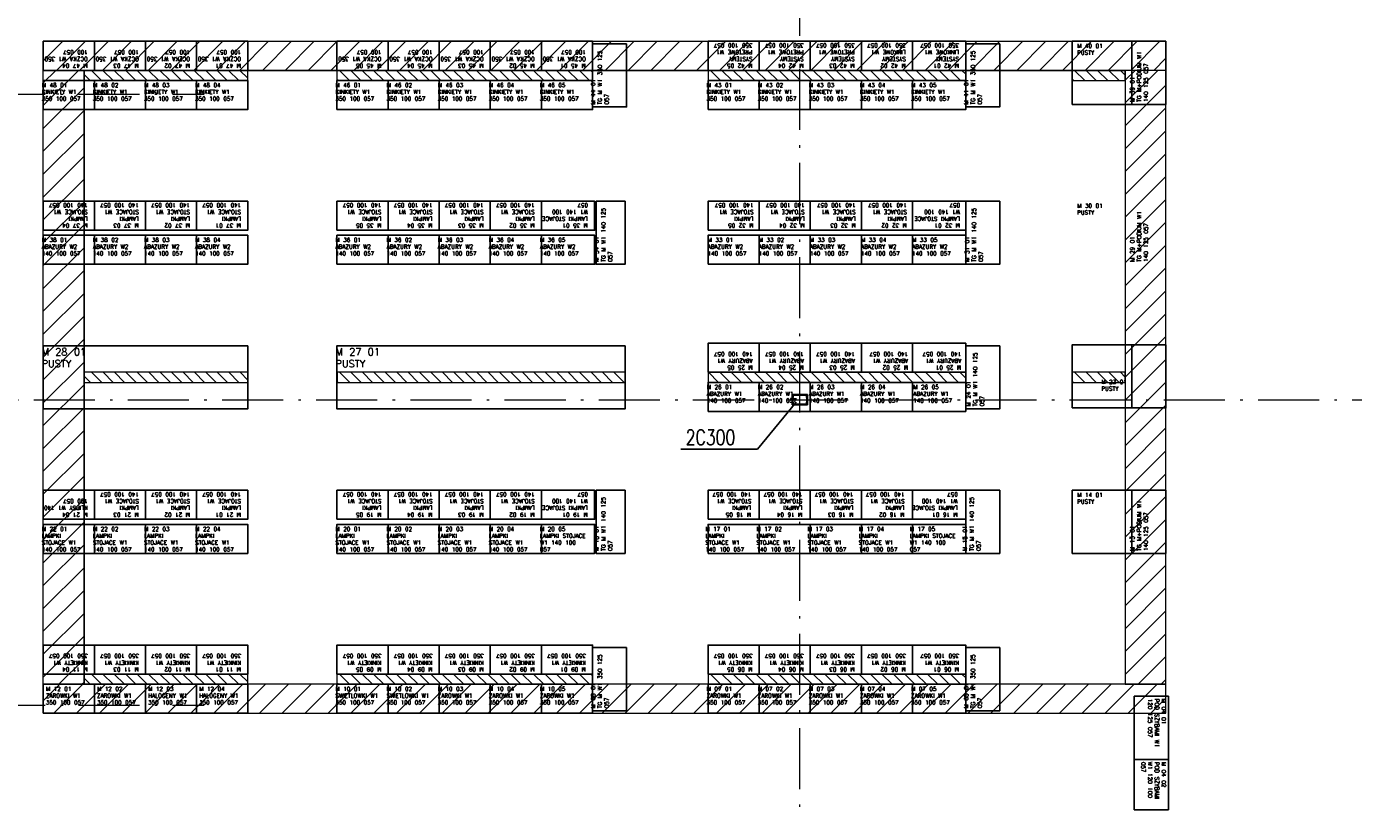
# Model space of a CAD drawing. Extents: x 153948 to 285449, y -89387 to -60195.
# Tile 12 of 108: x 249001 to 251608, y -84690 to -83147. Entities that reach past the tile are written whole.
import ezdxf

# ---------------------------------------------------------------- set-up
doc = ezdxf.new("R2010")
doc.units = 0
doc.header["$LTSCALE"] = 100
doc.header["$MEASUREMENT"] = 0
doc.linetypes.add('ACAD_ISO10W100', pattern=[18.5, 12, -3, 0.5, -3])
for name, color, linetype in [('1', 2, 'CONTINUOUS'), ('K-STA', 2, 'CONTINUOUS'), ('RS Minimasa VBA', 7, 'CONTINUOUS'), ('TEXT', 11, 'CONTINUOUS')]:
    doc.layers.add(name, color=color, linetype=linetype)
for name, color, linetype, lineweight in [('OSIE', 8, 'ACAD_ISO10W100', 15), ('R140', 7, 'CONTINUOUS', 13), ('R270', 5, 'CONTINUOUS', 13), ('R350', 3, 'CONTINUOUS', 13), ('RS KRATA', 4, 'CONTINUOUS', 9)]:
    doc.layers.add(name, color=color, linetype=linetype, lineweight=lineweight)
doc.styles.get("Standard").update_dxf_attribs({"font": 'txt.shx'})
doc.styles.add('TXT3', font='SIMPLEX.SHX', dxfattribs={"width": 0.75, "height": 40})
pattern_1 = [(45, (211667.914, -114114.422), (-22.45064, 22.45064), [])]

# ---------------------------------------------------------------- blocks, each defined once
blk = doc.blocks.new('SC300X2')
at = {"layer": '1'}
for points in [[(-15, 10), (-15, 0), (-13.8, 0), (-13.2, 8.1, -0.391021), (-12.2, 9), (12.2, 9, -0.391021), (13.2, 8.1), (13.8, 0), (15, 0), (15, 10)], [(-15, -10), (-15, 0), (-13.8, 0), (-13.2, -8.1, 0.391021), (-12.2, -9), (12.2, -9, 0.391021), (13.2, -8.1), (13.8, 0), (15, 0), (15, -10)]]:
    blk.add_lwpolyline(points, format="xyb", close=True, dxfattribs=at)

msp = doc.modelspace()

# ---------------------------------------------------------------- hatches: boundary and pattern name
at = {"layer": 'RS KRATA'}
h = msp.add_hatch(dxfattribs=at)
h.set_pattern_fill('ANSI31', color=256, scale=10, style=0)
h.set_pattern_definition(pattern_1)
h.paths.add_polyline_path([(249034.3, -83175.55), (251239.6, -83175.55), (251239.6, -83232.55), (249034.3, -83232.55)])
h = msp.add_hatch(dxfattribs=at)
h.set_pattern_fill('ANSI31', color=256, scale=10, style=0)
h.set_pattern_definition([(45, (211755.914, -114114.422), (-22.45064, 22.45064), [])])
h.paths.add_polyline_path([(249034.3, -83232.55), (249114.3, -83232.55), (249114.3, -84438.55), (249034.3, -84438.55)])
h = msp.add_hatch(dxfattribs=at)
h.set_pattern_fill('ANSI31', color=6, scale=5, angle=90, style=0)
h.set_pattern_definition([(135, (211091.014, -112928.422), (-11.22532, -11.22532), [])])
h.paths.add_polyline_path([(249114.3, -83252.55), (249435.9, -83252.55), (249435.9, -83232.55), (249114.3, -83232.55)])
h = msp.add_hatch(dxfattribs=at)
h.set_pattern_fill('ANSI31', color=6, scale=5, angle=90, style=0)
h.set_pattern_definition([(135, (211667.914, -112928.422), (-11.22532, -11.22532), [])])
h.paths.add_polyline_path([(249611.2, -83252.55), (250113.2, -83252.55), (250113.2, -83232.55), (249611.2, -83232.55)])
h = msp.add_hatch(dxfattribs=at)
h.set_pattern_fill('ANSI31', color=6, scale=5, angle=90, style=0)
h.set_pattern_definition([(135, (212396.914, -112928.422), (-11.22532, -11.22532), [])])
h.paths.add_polyline_path([(250340.2, -83252.55), (250846.2, -83252.55), (250846.2, -83232.55), (250340.2, -83232.55)])
h = msp.add_hatch(dxfattribs=at)
h.set_pattern_fill('ANSI31', color=6, scale=5, angle=90, style=0)
h.set_pattern_definition([(135, (213112.314, -112928.422), (-11.22532, -11.22532), [])])
h.paths.add_polyline_path([(251055.6, -83252.55), (251159.6, -83252.55), (251159.6, -83232.55), (251055.6, -83232.55)])
h = msp.add_hatch(dxfattribs=at)
h.set_pattern_fill('ANSI31', color=256, scale=10, style=0)
h.set_pattern_definition([(45, (211675.914, -114114.422), (-22.45064, 22.45064), [])])
h.paths.add_polyline_path([(251239.6, -83232.55), (251159.6, -83232.55), (251159.6, -84438.55), (251239.6, -84438.55)])
h = msp.add_hatch(dxfattribs=at)
h.set_pattern_fill('ANSI31', color=6, scale=5, angle=90, style=0)
h.set_pattern_definition([(135, (211091.414, -113521.422), (-11.22532, -11.22532), [])])
h.paths.add_polyline_path([(249114.3, -83845.55), (249436.3, -83845.55), (249436.3, -83825.55), (249114.3, -83825.55)])
h = msp.add_hatch(dxfattribs=at)
h.set_pattern_fill('ANSI31', color=6, scale=5, angle=90, style=0)
h.set_pattern_definition([(135, (211668.314, -113521.422), (-11.22532, -11.22532), [])])
h.paths.add_polyline_path([(249611.6, -83845.55), (250177.2, -83845.55), (250177.2, -83825.55), (249611.6, -83825.55)])
h = msp.add_hatch(dxfattribs=at)
h.set_pattern_fill('ANSI31', color=6, scale=5, angle=90, style=0)
h.set_pattern_definition([(135, (212392.914, -113521.422), (-11.22532, -11.22532), [])])
h.paths.add_polyline_path([(250340.2, -83845.55), (250846.2, -83845.55), (250846.2, -83825.55), (250340.2, -83825.55)])
h = msp.add_hatch(dxfattribs=at)
h.set_pattern_fill('ANSI31', color=6, scale=5, angle=90, style=0)
h.set_pattern_definition([(135, (213112.314, -113521.422), (-11.22532, -11.22532), [])])
h.paths.add_polyline_path([(251055.6, -83845.55), (251159.6, -83845.55), (251159.6, -83825.55), (251055.6, -83825.55)])
h = msp.add_hatch(dxfattribs=at)
h.set_pattern_fill('ANSI31', color=6, scale=5, angle=90, style=0)
h.set_pattern_definition([(135, (211091.014, -114114.422), (-11.22532, -11.22532), [])])
h.paths.add_polyline_path([(249114.3, -84438.55), (249435.9, -84438.55), (249435.9, -84418.55), (249114.3, -84418.55)])
h = msp.add_hatch(dxfattribs=at)
h.set_pattern_fill('ANSI31', color=6, scale=5, angle=90, style=0)
h.set_pattern_definition([(135, (211667.914, -114114.422), (-11.22532, -11.22532), [])])
h.paths.add_polyline_path([(249611.2, -84438.55), (250113.2, -84438.55), (250113.2, -84418.55), (249611.2, -84418.55)])
h = msp.add_hatch(dxfattribs=at)
h.set_pattern_fill('ANSI31', color=6, scale=5, angle=90, style=0)
h.set_pattern_definition([(135, (212396.914, -114114.422), (-11.22532, -11.22532), [])])
h.paths.add_polyline_path([(250340.2, -84438.55), (250846.2, -84438.55), (250846.2, -84418.55), (250340.2, -84418.55)])
h = msp.add_hatch(dxfattribs=at)
h.set_pattern_fill('ANSI31', color=256, scale=10, style=0)
h.set_pattern_definition(pattern_1)
h.paths.add_polyline_path([(249034.3, -84495.55), (251239.6, -84495.55), (251239.6, -84438.55), (249034.3, -84438.55)])

# ---------------------------------------------------------------- linework, layer by layer
at = {"layer": 'OSIE', "ltscale": 0.1}
for p, q in [((250520.4, -86679.55), (250520.4, -73374.65)), ((248363.17, -83279.55), (249349.98, -83279.55)), ((247720.4, -83879.55), (263229.19, -83879.55)), ((248363.17, -84479.55), (249349.98, -84479.55))]:
    msp.add_line(p, q, dxfattribs=at)
at = {"layer": 'R140', "lineweight": -3}
for points in [[(251055.6, -83299.55), (251172.6, -83299.55), (251172.6, -83175.55), (251055.6, -83175.55)], [(249034.3, -83546.55), (249134.7, -83546.55), (249134.7, -83489.55), (249034.3, -83489.55)], [(249134.7, -83546.55), (249235.1, -83546.55), (249235.1, -83489.55), (249134.7, -83489.55)], [(249235.1, -83546.55), (249335.5, -83546.55), (249335.5, -83489.55), (249235.1, -83489.55)], [(249335.5, -83546.55), (249435.9, -83546.55), (249435.9, -83489.55), (249335.5, -83489.55)], [(249611.2, -83546.55), (249711.6, -83546.55), (249711.6, -83489.55), (249611.2, -83489.55)], [(249711.6, -83546.55), (249812, -83546.55), (249812, -83489.55), (249711.6, -83489.55)], [(249812, -83546.55), (249912.4, -83546.55), (249912.4, -83489.55), (249812, -83489.55)], [(249912.4, -83546.55), (250012.8, -83546.55), (250012.8, -83489.55), (249912.4, -83489.55)], [(250012.8, -83546.55), (250117.2, -83546.55), (250117.2, -83489.55), (250012.8, -83489.55)], [(250177.2, -83489.55), (250120.2, -83489.55), (250120.2, -83613.55), (250177.2, -83613.55)], [(250340.2, -83546.55), (250440.6, -83546.55), (250440.6, -83489.55), (250340.2, -83489.55)], [(250440.6, -83546.55), (250541, -83546.55), (250541, -83489.55), (250440.6, -83489.55)], [(250541, -83546.55), (250641.4, -83546.55), (250641.4, -83489.55), (250541, -83489.55)], [(250641.4, -83546.55), (250741.8, -83546.55), (250741.8, -83489.55), (250641.4, -83489.55)], [(250741.8, -83546.55), (250846.2, -83546.55), (250846.2, -83489.55), (250741.8, -83489.55)], [(249034.3, -83613.55), (249134.7, -83613.55), (249134.7, -83556.55), (249034.3, -83556.55)], [(249134.7, -83613.55), (249235.1, -83613.55), (249235.1, -83556.55), (249134.7, -83556.55)], [(249235.1, -83613.55), (249335.5, -83613.55), (249335.5, -83556.55), (249235.1, -83556.55)], [(249335.5, -83613.55), (249435.9, -83613.55), (249435.9, -83556.55), (249335.5, -83556.55)], [(249611.2, -83613.55), (249711.6, -83613.55), (249711.6, -83556.55), (249611.2, -83556.55)], [(249711.6, -83613.55), (249812, -83613.55), (249812, -83556.55), (249711.6, -83556.55)], [(249812, -83613.55), (249912.4, -83613.55), (249912.4, -83556.55), (249812, -83556.55)], [(249912.4, -83613.55), (250012.8, -83613.55), (250012.8, -83556.55), (249912.4, -83556.55)], [(250012.8, -83613.55), (250117.2, -83613.55), (250117.2, -83556.55), (250012.8, -83556.55)], [(250340.2, -83613.55), (250440.6, -83613.55), (250440.6, -83556.55), (250340.2, -83556.55)], [(250440.6, -83613.55), (250541, -83613.55), (250541, -83556.55), (250440.6, -83556.55)], [(250541, -83613.55), (250641.4, -83613.55), (250641.4, -83556.55), (250541, -83556.55)], [(250641.4, -83613.55), (250741.8, -83613.55), (250741.8, -83556.55), (250641.4, -83556.55)], [(250741.8, -83613.55), (250846.2, -83613.55), (250846.2, -83556.55), (250741.8, -83556.55)], [(249435.9, -83773.55), (249033.9, -83773.55), (249033.9, -83897.55), (249435.9, -83897.55)], [(250177.2, -83773.55), (249611.2, -83773.55), (249611.2, -83897.55), (250177.2, -83897.55)], [(250340.2, -83825.55), (250440.6, -83825.55), (250440.6, -83768.55), (250340.2, -83768.55)], [(250440.6, -83825.55), (250541, -83825.55), (250541, -83768.55), (250440.6, -83768.55)], [(250541, -83825.55), (250641.4, -83825.55), (250641.4, -83768.55), (250541, -83768.55)], [(250641.4, -83825.55), (250741.8, -83825.55), (250741.8, -83768.55), (250641.4, -83768.55)], [(250741.8, -83825.55), (250846.2, -83825.55), (250846.2, -83768.55), (250741.8, -83768.55)], [(251055.6, -83895.55), (251172.6, -83895.55), (251172.6, -83771.55), (251055.6, -83771.55)], [(250340.2, -83902.55), (250440.6, -83902.55), (250440.6, -83845.55), (250340.2, -83845.55)], [(250440.6, -83902.55), (250541, -83902.55), (250541, -83845.55), (250440.6, -83845.55)], [(250541, -83902.55), (250641.4, -83902.55), (250641.4, -83845.55), (250541, -83845.55)], [(250641.4, -83902.55), (250741.8, -83902.55), (250741.8, -83845.55), (250641.4, -83845.55)], [(250741.8, -83902.55), (250846.2, -83902.55), (250846.2, -83845.55), (250741.8, -83845.55)], [(249034.3, -84114.55), (249134.7, -84114.55), (249134.7, -84057.55), (249034.3, -84057.55)], [(249134.7, -84114.55), (249235.1, -84114.55), (249235.1, -84057.55), (249134.7, -84057.55)], [(249235.1, -84114.55), (249335.5, -84114.55), (249335.5, -84057.55), (249235.1, -84057.55)], [(249335.5, -84114.55), (249435.9, -84114.55), (249435.9, -84057.55), (249335.5, -84057.55)], [(249611.2, -84114.55), (249711.6, -84114.55), (249711.6, -84057.55), (249611.2, -84057.55)], [(249711.6, -84114.55), (249812, -84114.55), (249812, -84057.55), (249711.6, -84057.55)], [(249812, -84114.55), (249912.4, -84114.55), (249912.4, -84057.55), (249812, -84057.55)], [(249912.4, -84114.55), (250012.8, -84114.55), (250012.8, -84057.55), (249912.4, -84057.55)], [(250012.8, -84114.55), (250117.2, -84114.55), (250117.2, -84057.55), (250012.8, -84057.55)], [(250177.2, -84057.55), (250120.2, -84057.55), (250120.2, -84181.55), (250177.2, -84181.55)], [(250340.2, -84114.55), (250440.6, -84114.55), (250440.6, -84057.55), (250340.2, -84057.55)], [(250440.6, -84114.55), (250541, -84114.55), (250541, -84057.55), (250440.6, -84057.55)], [(250541, -84114.55), (250641.4, -84114.55), (250641.4, -84057.55), (250541, -84057.55)], [(250641.4, -84114.55), (250741.8, -84114.55), (250741.8, -84057.55), (250641.4, -84057.55)], [(250741.8, -84114.55), (250846.2, -84114.55), (250846.2, -84057.55), (250741.8, -84057.55)], [(250913.2, -84057.55), (250846.2, -84057.55), (250846.2, -84181.55), (250913.2, -84181.55)], [(251055.6, -84181.55), (251172.6, -84181.55), (251172.6, -84057.55), (251055.6, -84057.55)], [(249034.3, -84181.55), (249134.7, -84181.55), (249134.7, -84124.55), (249034.3, -84124.55)], [(249134.7, -84181.55), (249235.1, -84181.55), (249235.1, -84124.55), (249134.7, -84124.55)], [(249235.1, -84181.55), (249335.5, -84181.55), (249335.5, -84124.55), (249235.1, -84124.55)], [(249335.5, -84181.55), (249435.9, -84181.55), (249435.9, -84124.55), (249335.5, -84124.55)], [(249611.2, -84181.55), (249711.6, -84181.55), (249711.6, -84124.55), (249611.2, -84124.55)], [(249711.6, -84181.55), (249812, -84181.55), (249812, -84124.55), (249711.6, -84124.55)], [(249812, -84181.55), (249912.4, -84181.55), (249912.4, -84124.55), (249812, -84124.55)], [(249912.4, -84181.55), (250012.8, -84181.55), (250012.8, -84124.55), (249912.4, -84124.55)], [(250012.8, -84181.55), (250117.2, -84181.55), (250117.2, -84124.55), (250012.8, -84124.55)], [(250340.2, -84181.55), (250440.6, -84181.55), (250440.6, -84124.55), (250340.2, -84124.55)], [(250440.6, -84181.55), (250541, -84181.55), (250541, -84124.55), (250440.6, -84124.55)], [(250541, -84181.55), (250641.4, -84181.55), (250641.4, -84124.55), (250541, -84124.55)], [(250641.4, -84181.55), (250741.8, -84181.55), (250741.8, -84124.55), (250641.4, -84124.55)], [(250741.8, -84181.55), (250846.2, -84181.55), (250846.2, -84124.55), (250741.8, -84124.55)]]:
    msp.add_lwpolyline(points, close=True, dxfattribs=at)
at = {"layer": 'R270', "lineweight": -3}
for points in [[(251239.6, -83175.55), (251172.6, -83175.55), (251172.6, -83299.55), (251239.6, -83299.55)], [(250913.2, -83489.55), (250846.2, -83489.55), (250846.2, -83613.55), (250913.2, -83613.55)], [(250913.2, -83773.55), (250846.2, -83773.55), (250846.2, -83897.55), (250913.2, -83897.55)], [(251239.6, -83771.55), (251172.6, -83771.55), (251172.6, -83895.55), (251239.6, -83895.55)], [(251239.6, -84057.55), (251172.6, -84057.55), (251172.6, -84181.55), (251239.6, -84181.55)], [(251244.29, -84462.2), (251177.29, -84462.2), (251177.29, -84586.2), (251244.29, -84586.2)], [(251244.29, -84586.2), (251177.29, -84586.2), (251177.29, -84685.2), (251244.29, -84685.2)]]:
    msp.add_lwpolyline(points, close=True, dxfattribs=at)
at = {"layer": 'R350', "lineweight": -3}
for points in [[(249034.3, -83232.55), (249134.7, -83232.55), (249134.7, -83175.55), (249034.3, -83175.55)], [(249134.7, -83232.55), (249235.1, -83232.55), (249235.1, -83175.55), (249134.7, -83175.55)], [(249235.1, -83232.55), (249335.5, -83232.55), (249335.5, -83175.55), (249235.1, -83175.55)], [(249335.5, -83232.55), (249435.9, -83232.55), (249435.9, -83175.55), (249335.5, -83175.55)], [(249611.2, -83232.55), (249711.6, -83232.55), (249711.6, -83175.55), (249611.2, -83175.55)], [(249711.6, -83232.55), (249812, -83232.55), (249812, -83175.55), (249711.6, -83175.55)], [(249812, -83232.55), (249912.4, -83232.55), (249912.4, -83175.55), (249812, -83175.55)], [(249912.4, -83232.55), (250012.8, -83232.55), (250012.8, -83175.55), (249912.4, -83175.55)], [(250012.8, -83232.55), (250113.2, -83232.55), (250113.2, -83175.55), (250012.8, -83175.55)], [(250340.2, -83232.55), (250440.6, -83232.55), (250440.6, -83175.55), (250340.2, -83175.55)], [(250440.6, -83232.55), (250541, -83232.55), (250541, -83175.55), (250440.6, -83175.55)], [(250541, -83232.55), (250641.4, -83232.55), (250641.4, -83175.55), (250541, -83175.55)], [(250641.4, -83232.55), (250741.8, -83232.55), (250741.8, -83175.55), (250641.4, -83175.55)], [(250741.8, -83232.55), (250846.2, -83232.55), (250846.2, -83175.55), (250741.8, -83175.55)], [(250180.2, -83180.55), (250113.2, -83180.55), (250113.2, -83304.55), (250180.2, -83304.55)], [(250913.2, -83180.55), (250846.2, -83180.55), (250846.2, -83304.55), (250913.2, -83304.55)], [(249034.3, -83309.55), (249134.7, -83309.55), (249134.7, -83252.55), (249034.3, -83252.55)], [(249134.7, -83309.55), (249235.1, -83309.55), (249235.1, -83252.55), (249134.7, -83252.55)], [(249235.1, -83309.55), (249335.5, -83309.55), (249335.5, -83252.55), (249235.1, -83252.55)], [(249335.5, -83309.55), (249435.9, -83309.55), (249435.9, -83252.55), (249335.5, -83252.55)], [(249611.2, -83309.55), (249711.6, -83309.55), (249711.6, -83252.55), (249611.2, -83252.55)], [(249711.6, -83309.55), (249812, -83309.55), (249812, -83252.55), (249711.6, -83252.55)], [(249812, -83309.55), (249912.4, -83309.55), (249912.4, -83252.55), (249812, -83252.55)], [(249912.4, -83309.55), (250012.8, -83309.55), (250012.8, -83252.55), (249912.4, -83252.55)], [(250012.8, -83309.55), (250113.2, -83309.55), (250113.2, -83252.55), (250012.8, -83252.55)], [(250340.2, -83309.55), (250440.6, -83309.55), (250440.6, -83252.55), (250340.2, -83252.55)], [(250440.6, -83309.55), (250541, -83309.55), (250541, -83252.55), (250440.6, -83252.55)], [(250541, -83309.55), (250641.4, -83309.55), (250641.4, -83252.55), (250541, -83252.55)], [(250641.4, -83309.55), (250741.8, -83309.55), (250741.8, -83252.55), (250641.4, -83252.55)], [(250741.8, -83309.55), (250846.2, -83309.55), (250846.2, -83252.55), (250741.8, -83252.55)], [(249034.3, -84418.55), (249134.7, -84418.55), (249134.7, -84361.55), (249034.3, -84361.55)], [(249134.7, -84418.55), (249235.1, -84418.55), (249235.1, -84361.55), (249134.7, -84361.55)], [(249235.1, -84418.55), (249335.5, -84418.55), (249335.5, -84361.55), (249235.1, -84361.55)], [(249335.5, -84418.55), (249435.9, -84418.55), (249435.9, -84361.55), (249335.5, -84361.55)], [(249611.2, -84418.55), (249711.6, -84418.55), (249711.6, -84361.55), (249611.2, -84361.55)], [(249711.6, -84418.55), (249812, -84418.55), (249812, -84361.55), (249711.6, -84361.55)], [(249812, -84418.55), (249912.4, -84418.55), (249912.4, -84361.55), (249812, -84361.55)], [(249912.4, -84418.55), (250012.8, -84418.55), (250012.8, -84361.55), (249912.4, -84361.55)], [(250012.8, -84418.55), (250113.2, -84418.55), (250113.2, -84361.55), (250012.8, -84361.55)], [(250180.2, -84366.55), (250113.2, -84366.55), (250113.2, -84490.55), (250180.2, -84490.55)], [(250340.2, -84418.55), (250440.6, -84418.55), (250440.6, -84361.55), (250340.2, -84361.55)], [(250440.6, -84418.55), (250541, -84418.55), (250541, -84361.55), (250440.6, -84361.55)], [(250541, -84418.55), (250641.4, -84418.55), (250641.4, -84361.55), (250541, -84361.55)], [(250641.4, -84418.55), (250741.8, -84418.55), (250741.8, -84361.55), (250641.4, -84361.55)], [(250741.8, -84418.55), (250846.2, -84418.55), (250846.2, -84361.55), (250741.8, -84361.55)], [(250913.2, -84366.55), (250846.2, -84366.55), (250846.2, -84490.55), (250913.2, -84490.55)], [(249034.3, -84495.55), (249134.7, -84495.55), (249134.7, -84438.55), (249034.3, -84438.55)], [(249134.7, -84495.55), (249235.1, -84495.55), (249235.1, -84438.55), (249134.7, -84438.55)], [(249235.1, -84495.55), (249335.5, -84495.55), (249335.5, -84438.55), (249235.1, -84438.55)], [(249335.5, -84495.55), (249435.9, -84495.55), (249435.9, -84438.55), (249335.5, -84438.55)], [(249611.2, -84495.55), (249711.6, -84495.55), (249711.6, -84438.55), (249611.2, -84438.55)], [(249711.6, -84495.55), (249812, -84495.55), (249812, -84438.55), (249711.6, -84438.55)], [(249812, -84495.55), (249912.4, -84495.55), (249912.4, -84438.55), (249812, -84438.55)], [(249912.4, -84495.55), (250012.8, -84495.55), (250012.8, -84438.55), (249912.4, -84438.55)], [(250012.8, -84495.55), (250113.2, -84495.55), (250113.2, -84438.55), (250012.8, -84438.55)], [(250340.2, -84495.55), (250440.6, -84495.55), (250440.6, -84438.55), (250340.2, -84438.55)], [(250440.6, -84495.55), (250541, -84495.55), (250541, -84438.55), (250440.6, -84438.55)], [(250541, -84495.55), (250641.4, -84495.55), (250641.4, -84438.55), (250541, -84438.55)], [(250641.4, -84495.55), (250741.8, -84495.55), (250741.8, -84438.55), (250641.4, -84438.55)], [(250741.8, -84495.55), (250846.2, -84495.55), (250846.2, -84438.55), (250741.8, -84438.55)]]:
    msp.add_lwpolyline(points, close=True, dxfattribs=at)
at = {"layer": 'RS KRATA'}
for points in [[(249034.3, -83175.55), (251239.6, -83175.55), (251239.6, -83232.55), (249034.3, -83232.55)], [(249034.3, -83232.55), (249114.3, -83232.55), (249114.3, -84438.55), (249034.3, -84438.55)], [(249114.3, -83232.55), (251159.6, -83232.55), (251159.6, -84438.55), (249114.3, -84438.55)], [(251239.6, -83232.55), (251159.6, -83232.55), (251159.6, -84438.55), (251239.6, -84438.55)], [(249034.3, -84495.55), (251239.6, -84495.55), (251239.6, -84438.55), (249034.3, -84438.55)]]:
    msp.add_lwpolyline(points, close=True, dxfattribs=at)
at = {"layer": 'RS KRATA', "color": 6}
for points in [[(249114.3, -83252.55), (249435.9, -83252.55), (249435.9, -83232.55), (249114.3, -83232.55)], [(249611.2, -83252.55), (250113.2, -83252.55), (250113.2, -83232.55), (249611.2, -83232.55)], [(250340.2, -83252.55), (250846.2, -83252.55), (250846.2, -83232.55), (250340.2, -83232.55)], [(251055.6, -83252.55), (251159.6, -83252.55), (251159.6, -83232.55), (251055.6, -83232.55)], [(249114.3, -83845.55), (249436.3, -83845.55), (249436.3, -83825.55), (249114.3, -83825.55)], [(249611.6, -83845.55), (250177.2, -83845.55), (250177.2, -83825.55), (249611.6, -83825.55)], [(250340.2, -83845.55), (250846.2, -83845.55), (250846.2, -83825.55), (250340.2, -83825.55)], [(251055.6, -83845.55), (251159.6, -83845.55), (251159.6, -83825.55), (251055.6, -83825.55)], [(249114.3, -84438.55), (249435.9, -84438.55), (249435.9, -84418.55), (249114.3, -84418.55)], [(249611.2, -84438.55), (250113.2, -84438.55), (250113.2, -84418.55), (249611.2, -84418.55)], [(250340.2, -84438.55), (250846.2, -84438.55), (250846.2, -84418.55), (250340.2, -84418.55)]]:
    msp.add_lwpolyline(points, close=True, dxfattribs=at)
at = {"layer": 'TEXT'}
for p, q in [((250437.03, -83976.45), (250512.9, -83884.55)), ((250286.36, -83976.45), (250437.03, -83976.45))]:
    msp.add_line(p, q, dxfattribs=at)

# ---------------------------------------------------------------- block references
at = {"layer": 'K-STA', "ltscale": 0.5}
msp.add_blockref('SC300X2', (250520.4, -83879.55), dxfattribs=at)

# ---------------------------------------------------------------- texts
at = {"layer": 'RS Minimasa VBA', "char_height": 8, "attachment_point": 1}
for s, insert, width, rotation in [('M 47 04^M^JOCZKA W1 350 100 057', (249121.7, -83227.55), 95.4, 180), ('M 47 03^M^JOCZKA W1 350 100 057', (249222.1, -83227.55), 95.4, 180), ('M 47 02^M^JOCZKA W1 350 100 057', (249322.5, -83227.55), 95.4, 180), ('M 47 01^M^JOCZKA W1 350 100 057', (249422.9, -83227.55), 95.4, 180), ('M 45 05^M^JOCZKA W1 350 100 057', (249698.6, -83227.55), 95.4, 180), ('M 45 04^M^JOCZKA W1 350 100 057', (249799, -83227.55), 95.4, 180), ('M 45 03^M^JOCZKA W1 350 100 057', (249899.4, -83227.55), 95.4, 180), ('M 45 02^M^JOCZKA W1 350 100 057', (249999.8, -83227.55), 95.4, 180), ('M 45 01^M^JOCZKA W1 350 100 057', (250100.2, -83227.55), 95.4, 180), ('M 44 01^M^JTG M W1 350 125 057', (250110.2, -83299.55), 119, 90), ('M 42 05^M^JSYSTEMY PRETOWE W1 350 100 057', (250427.6, -83227.55), 95.4, 180), ('M 42 04^M^JSYSTEMY PRETOWE W1 350 100 057', (250528, -83227.55), 95.4, 180), ('M 42 03^M^JSYSTEMY PRETOWE W1 350 100 057', (250628.4, -83227.55), 95.4, 180), ('M 42 02^M^JSYSTEMY LINKOWE W1 350 100 057', (250728.8, -83227.55), 95.4, 180), ('M 42 01^M^JSYSTEMY LINKOWE W1 350 100 057', (250833.2, -83227.55), 99.4, 180), ('M 41 01^M^JTG M W1 350 125 057', (250843.2, -83299.55), 119, 90), ('M 39 01^M^JTG M+PODIUM W1 140 125 057', (251169.6, -83294.55), 119, 90), ('M 37 04^M^JLAMPKI STOJACE W1 140 100 057', (249121.7, -83541.55), 95.4, 180), ('M 37 03^M^JLAMPKI STOJACE W1 140 100 057', (249222.1, -83541.55), 95.4, 180), ('M 37 02^M^JLAMPKI STOJACE W1 140 100 057', (249322.5, -83541.55), 95.4, 180), ('M 37 01^M^JLAMPKI STOJACE W1 140 100 057', (249422.9, -83541.55), 95.4, 180), ('M 35 05^M^JLAMPKI STOJACE W1 140 100 057', (249698.6, -83541.55), 95.4, 180), ('M 35 04^M^JLAMPKI STOJACE W1 140 100 057', (249799, -83541.55), 95.4, 180), ('M 35 03^M^JLAMPKI STOJACE W1 140 100 057', (249899.4, -83541.55), 95.4, 180), ('M 35 02^M^JLAMPKI STOJACE W1 140 100 057', (249999.8, -83541.55), 95.4, 180), ('M 35 01^M^JLAMPKI STOJACE W1 140 100 057', (250104.2, -83541.55), 99.4, 180), ('M 34 01^M^JTG M W1 140 125 057', (250117.2, -83608.55), 119, 90), ('M 32 05^M^JLAMPKI STOJACE W1 140 100 057', (250429.6, -83541.55), 95.4, 180), ('M 32 04^M^JLAMPKI STOJACE W1 140 100 057', (250530, -83541.55), 95.4, 180), ('M 32 03^M^JLAMPKI STOJACE W1 140 100 057', (250630.4, -83541.55), 95.4, 180), ('M 32 02^M^JLAMPKI STOJACE W1 140 100 057', (250730.8, -83541.55), 95.4, 180), ('M 32 01^M^JLAMPKI STOJACE W1 140 100 057', (250835.2, -83541.55), 99.4, 180), ('M 31 01^M^JTG M W1 140 125 057', (250845.2, -83608.55), 119, 90), ('M 29 01^M^JTG M+PODIUM W1 140 125 057', (251169.6, -83608.55), 119, 90), ('M 25 05^M^JABAZURY W1 140 100 057', (250428, -83820.55), 95.4, 180), ('M 25 04^M^JABAZURY W1 140 100 057', (250528.4, -83820.55), 95.4, 180), ('M 25 03^M^JABAZURY W1 140 100 057', (250628.8, -83820.55), 95.4, 180), ('M 25 02^M^JABAZURY W1 140 100 057', (250733.2, -83820.55), 99.4, 180), ('M 25 01^M^JABAZURY W1 140 100 057', (250837.6, -83820.55), 99.4, 180), ('M 24 01^M^JTG M W1 140 125 057', (250847.6, -83892.55), 119, 90), ('M 21 04^M^JKLIPSY W1 140 100 057', (249121.7, -84109.55), 95.4, 180), ('M 21 03^M^JLAMPKI STOJACE W1 140 100 057', (249222.1, -84109.55), 95.4, 180), ('M 21 02^M^JLAMPKI STOJACE W1 140 100 057', (249322.5, -84109.55), 95.4, 180), ('M 21 01^M^JLAMPKI STOJACE W1 140 100 057', (249422.9, -84109.55), 95.4, 180), ('M 19 05^M^JLAMPKI STOJACE W1 140 100 057', (249698.6, -84109.55), 95.4, 180), ('M 19 04^M^JLAMPKI STOJACE W1 140 100 057', (249799, -84109.55), 95.4, 180), ('M 19 03^M^JLAMPKI STOJACE W1 140 100 057', (249899.4, -84109.55), 95.4, 180), ('M 19 02^M^JLAMPKI STOJACE W1 140 100 057', (249999.8, -84109.55), 95.4, 180), ('M 19 01^M^JLAMPKI STOJACE W1 140 100 057', (250104.2, -84109.55), 99.4, 180), ('M 18 01^M^JTG M W1 140 125 057', (250117.2, -84176.55), 119, 90), ('M 16 05^M^JLAMPKI STOJACE W1 140 100 057', (250425.11, -84109.55), 95.4, 180), ('M 16 04^M^JLAMPKI STOJACE W1 140 100 057', (250525.51, -84109.55), 95.4, 180), ('M 16 03^M^JLAMPKI STOJACE W1 140 100 057', (250625.91, -84109.55), 95.4, 180), ('M 16 02^M^JLAMPKI STOJACE W1 140 100 057', (250726.31, -84109.55), 95.4, 180), ('M 16 01^M^JLAMPKI STOJACE W1 140 100 057', (250830.71, -84109.55), 99.4, 180), ('M 15 01^M^JTG M W1 140 125 057', (250840.71, -84176.55), 119, 90), ('M 13 01^M^JTG M+PODIUM W1 140 125 057', (251169.6, -84176.55), 119, 90), ('M 11 04^M^JKINKIETY W1 350 100 057', (249121.7, -84413.55), 95.4, 180), ('M 11 03^M^JKINKIETY W1 350 100 057', (249222.1, -84413.55), 95.4, 180), ('M 11 02^M^JKINKIETY W1 350 100 057', (249322.5, -84413.55), 95.4, 180), ('M 11 01^M^JKINKIETY W1 350 100 057', (249422.9, -84413.55), 95.4, 180), ('M 09 05^M^JKINKIETY W1 350 100 057', (249698.6, -84413.55), 95.4, 180), ('M 09 04^M^JKINKIETY W1 350 100 057', (249799, -84413.55), 95.4, 180), ('M 09 03^M^JKINKIETY W1 350 100 057', (249899.4, -84413.55), 95.4, 180), ('M 09 02^M^JKINKIETY W1 350 100 057', (249999.8, -84413.55), 95.4, 180), ('M 09 01^M^JKINKIETY W1 350 100 057', (250100.2, -84413.55), 95.4, 180), ('M 08 01^M^JTG M W1 350 125 057', (250110.2, -84485.55), 119, 90), ('M 06 05^M^JKINKIETY W1 350 100 057', (250427.6, -84413.55), 95.4, 180), ('M 06 04^M^JKINKIETY W1 350 100 057', (250528, -84413.55), 95.4, 180), ('M 06 03^M^JKINKIETY W1 350 100 057', (250628.4, -84413.55), 95.4, 180), ('M 06 02^M^JKINKIETY W1 350 100 057', (250728.8, -84413.55), 95.4, 180), ('M 06 01^M^JKINKIETY W1 350 100 057', (250833.2, -84413.55), 99.4, 180), ('M 05 01^M^JTG M W1 350 125 057', (250843.2, -84485.55), 119, 90), ('M 04 01^M^JPOD SZYBAMI W1 120 125 057', (251239.29, -84467.2), 119, 270), ('M 04 02^M^JPOD SZYBAMI W1 120 100 057', (251239.29, -84591.2), 94, 270)]:
    msp.add_mtext(s, dxfattribs=dict(at, insert=insert, width=width, rotation=rotation))
at = {"layer": 'RS Minimasa VBA', "insert": (251065.2, -83180.55), "char_height": 8, "attachment_point": 1}
msp.add_mtext('M 40 01^M^JPUSTY', dxfattribs=at)
at = {"layer": 'RS Minimasa VBA', "attachment_point": 1}
for s, insert, char_height, width in [('M 48 01^M^JKINKIETY W1 350 100 057', (249031.3, -83257.55), 8, 95.4), ('M 48 02^M^JKINKIETY W1 350 100 057', (249131.7, -83257.55), 8, 95.4), ('M 48 03^M^JKINKIETY W1 350 100 057', (249232.1, -83257.55), 8, 95.4), ('M 48 04^M^JKINKIETY W1 350 100 057', (249332.5, -83257.55), 8, 95.4), ('M 46 01^M^JKINKIETY W1 350 100 057', (249608.2, -83257.55), 8, 95.4), ('M 46 02^M^JKINKIETY W1 350 100 057', (249708.6, -83257.55), 8, 95.4), ('M 46 03^M^JKINKIETY W1 350 100 057', (249809, -83257.55), 8, 95.4), ('M 46 04^M^JKINKIETY W1 350 100 057', (249909.4, -83257.55), 8, 95.4), ('M 46 05^M^JKINKIETY W1 350 100 057', (250009.8, -83257.55), 8, 95.4), ('M 43 01^M^JKINKIETY W1 350 100 057', (250337.2, -83257.55), 8, 95.4), ('M 43 02^M^JKINKIETY W1 350 100 057', (250437.6, -83257.55), 8, 95.4), ('M 43 03^M^JKINKIETY W1 350 100 057', (250538, -83257.55), 8, 95.4), ('M 43 04^M^JKINKIETY W1 350 100 057', (250638.4, -83257.55), 8, 95.4), ('M 43 05^M^JKINKIETY W1 350 100 057', (250738.8, -83257.55), 8, 99.4), ('M 30 01^M^JPUSTY', (251065.2, -83494.55), 8, 99.4), ('M 38 01^M^JABAZURY W2 140 100 057', (249031.3, -83561.55), 8, 95.4), ('M 38 02^M^JABAZURY W2 140 100 057', (249131.7, -83561.55), 8, 95.4), ('M 38 03^M^JABAZURY W2 140 100 057', (249232.1, -83561.55), 8, 95.4), ('M 38 04^M^JABAZURY W2 140 100 057', (249332.5, -83561.55), 8, 95.4), ('M 36 01^M^JABAZURY W2 140 100 057', (249608.2, -83561.55), 8, 95.4), ('M 36 02^M^JABAZURY W2 140 100 057', (249708.6, -83561.55), 8, 95.4), ('M 36 03^M^JABAZURY W2 140 100 057', (249809, -83561.55), 8, 95.4), ('M 36 04^M^JABAZURY W2 140 100 057', (249909.4, -83561.55), 8, 95.4), ('M 36 05^M^JABAZURY W2 140 100 057', (250009.8, -83561.55), 8, 99.4), ('M 33 01^M^JABAZURY W2 140 100 057', (250339.2, -83561.55), 8, 95.4), ('M 33 02^M^JABAZURY W2 140 100 057', (250439.6, -83561.55), 8, 95.4), ('M 33 03^M^JABAZURY W2 140 100 057', (250540, -83561.55), 8, 95.4), ('M 33 04^M^JABAZURY W2 140 100 057', (250640.4, -83561.55), 8, 95.4), ('M 33 05^M^JABAZURY W2 140 100 057', (250740.8, -83561.55), 8, 99.4), ('M 28 01^M^JPUSTY', (249030.9, -83778.55), 14, 397), ('M 27 01^M^JPUSTY', (249608.2, -83778.55), 14, 561), ('M 26 01^M^JABAZURY W1 140 100 057', (250337.6, -83850.55), 8, 95.4), ('M 26 02^M^JABAZURY W1 140 100 057', (250438, -83850.55), 8, 95.4), ('M 26 03^M^JABAZURY W1 140 100 057', (250538.4, -83850.55), 8, 95.4), ('M 26 04^M^JABAZURY W1 140 100 057', (250638.8, -83850.55), 8, 99.4), ('M 26 05^M^JABAZURY W1 140 100 057', (250743.2, -83850.55), 8, 99.4), ('M 23 01^M^JPUSTY', (251112.6, -83840.55), 8, 115), ('M 14 01^M^JPUSTY', (251065.2, -84062.55), 8, 99.4), ('M 22 01^M^JLAMPKI STOJACE W1 140 100 057', (249031.3, -84129.55), 8, 95.4), ('M 22 02^M^JLAMPKI STOJACE W1 140 100 057', (249131.7, -84129.55), 8, 95.4), ('M 22 03^M^JLAMPKI STOJACE W1 140 100 057', (249232.1, -84129.55), 8, 95.4), ('M 22 04^M^JLAMPKI STOJACE W1 140 100 057', (249332.5, -84129.55), 8, 95.4), ('M 20 01^M^JLAMPKI STOJACE W1 140 100 057', (249608.2, -84129.55), 8, 95.4), ('M 20 02^M^JLAMPKI STOJACE W1 140 100 057', (249708.6, -84129.55), 8, 95.4), ('M 20 03^M^JLAMPKI STOJACE W1 140 100 057', (249809, -84129.55), 8, 95.4), ('M 20 04^M^JLAMPKI STOJACE W1 140 100 057', (249909.4, -84129.55), 8, 95.4), ('M 20 05^M^JLAMPKI STOJACE W1 140 100 057', (250009.8, -84129.55), 8, 99.4), ('M 17 01^M^JLAMPKI STOJACE W1 140 100 057', (250334.71, -84129.55), 8, 95.4), ('M 17 02^M^JLAMPKI STOJACE W1 140 100 057', (250435.11, -84129.55), 8, 95.4), ('M 17 03^M^JLAMPKI STOJACE W1 140 100 057', (250535.51, -84129.55), 8, 95.4), ('M 17 04^M^JLAMPKI STOJACE W1 140 100 057', (250635.91, -84129.55), 8, 95.4), ('M 17 05^M^JLAMPKI STOJACE W1 140 100 057', (250736.31, -84129.55), 8, 99.4), ('M 12 01^M^JZAROWKI W1 350 100 057', (249039.3, -84443.55), 8, 95.4), ('M 12 02^M^JZAROWKI W1 350 100 057', (249139.7, -84443.55), 8, 95.4), ('M 12 03^M^JHALOGENY W1 350 100 057', (249240.1, -84443.55), 8, 95.4), ('M 12 04^M^JHALOGENY W1 350 100 057', (249340.5, -84443.55), 8, 95.4), ('M 10 01^M^JSWIETLOWKI W1 350 100 057', (249608.2, -84443.55), 8, 95.4), ('M 10 02^M^JSWIETLOWKI W1 350 100 057', (249708.6, -84443.55), 8, 95.4), ('M 10 03^M^JZAROWKI W1 350 100 057', (249809, -84443.55), 8, 95.4), ('M 10 04^M^JZAROWKI W1 350 100 057', (249909.4, -84443.55), 8, 95.4), ('M 10 05^M^JZAROWKI W1 350 100 057', (250009.8, -84443.55), 8, 95.4), ('M 07 01^M^JZAROWKI W1 350 100 057', (250337.2, -84443.55), 8, 95.4), ('M 07 02^M^JZAROWKI W1 350 100 057', (250437.6, -84443.55), 8, 95.4), ('M 07 03^M^JZAROWKI W1 350 100 057', (250538, -84443.55), 8, 95.4), ('M 07 04^M^JZAROWKI W1 350 100 057', (250638.4, -84443.55), 8, 95.4), ('M 07 05^M^JZAROWKI W1 350 100 057', (250738.8, -84443.55), 8, 99.4)]:
    msp.add_mtext(s, dxfattribs=dict(at, insert=insert, char_height=char_height, width=width))
at = {"layer": 'TEXT', "style": 'TXT3', "width": 0.75}
msp.add_text('2C300', height=30, dxfattribs=at).set_placement((250296.2, -83968.45))

doc.saveas('drawing.dxf')
